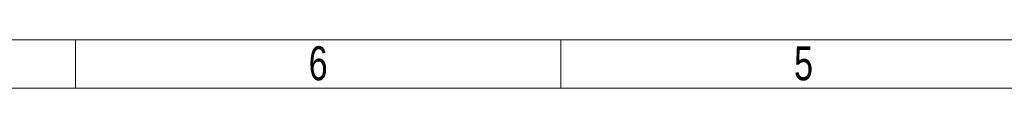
# Model space of a CAD drawing. Header units: millimetres. Extents: x 0 to 31447, y 0 to 22462.
# Tile 2 of 14: x 15409 to 20965, y 0 to 274. Entities that reach past the tile are written whole.
import ezdxf

# ---------------------------------------------------------------- set-up
doc = ezdxf.new("R2010")
doc.units = ezdxf.units.MM
doc.header["$LTSCALE"] = 0.25
doc.styles.add('SLDTEXTSTYLE3', font='TXT', dxfattribs={"width": 0.75})

# ---------------------------------------------------------------- blocks, each defined once
blk = doc.blocks.new('cajetin')
at = {"color": 7, "linetype": 'Continuous', "lineweight": 18}
for p, q in [((853.5, 7.5), (7.5, 7.5)), ((430.5, 7.5), (430.5, 7.5)), ((430.5, 7.5), (430.5, 0)), ((505.5, 7.5), (505.5, 0)), ((861, 0), (0, 0))]:
    blk.add_line(p, q, dxfattribs=at)
at = {"color": 7, "linetype": 'Continuous', "lineweight": 0, "char_height": 5.25, "attachment_point": 2, "style": 'SLDTEXTSTYLE3'}
for s, insert in [('6', (468.01, 6.49)), ('5', (543.01, 6.49))]:
    blk.add_mtext(s, dxfattribs=dict(at, insert=insert))

msp = doc.modelspace()

# ---------------------------------------------------------------- block references
at = {"xscale": 36.5234375, "yscale": 36.5234375, "zscale": 36.5234375}
msp.add_blockref('cajetin', (0, 0), dxfattribs=at)

doc.saveas('drawing.dxf')
